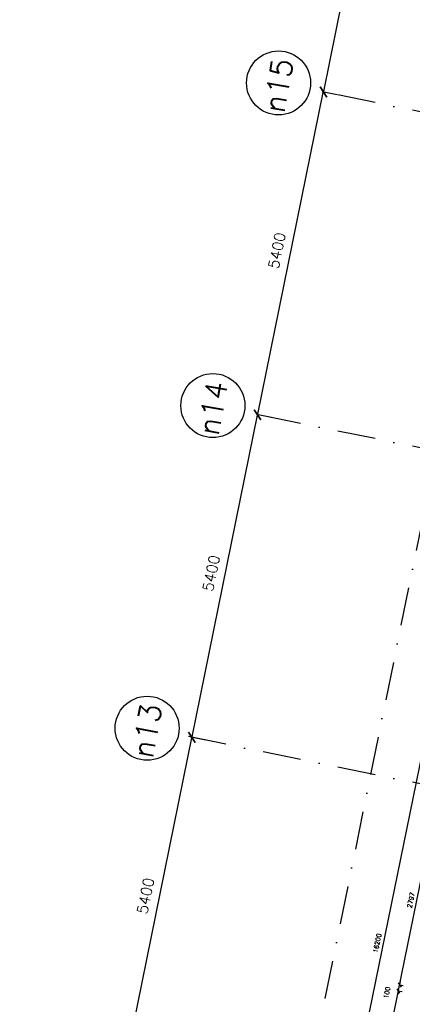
# Model space of a CAD drawing. Extents: x -33344 to 2055880, y -64816 to 121260.
# Tile 79 of 132: x 18278 to 24720, y 74865 to 91012. Entities that reach past the tile are written whole.
import ezdxf

# ---------------------------------------------------------------- set-up
doc = ezdxf.new("R2010")
doc.units = 0
doc.header["$LTSCALE"] = 50
doc.header["$MEASUREMENT"] = 0
doc.header["$PDMODE"] = 3
doc.header["$PDSIZE"] = 0.1
doc.linetypes.add('DASHED', pattern=[0.75, 0.5, -0.25])
doc.linetypes.add('STRAM_0WT$1$DASHDOT', pattern=[25, 12.5, -6.25, 0, -6.25])
doc.layers.get('0').update_dxf_attribs({"linetype": 'CONTINUOUS'})
doc.layers.get('DEFPOINTS').update_dxf_attribs({"linetype": 'CONTINUOUS'})
for name, color, linetype in [('A--A21--_F123-', 9, 'CONTINUOUS'), ('A--L21--', 3, 'CONTINUOUS'), ('A--M$1A-_F123-', 1, 'CONTINUOUS'), ('STRAM_0WT$0$A--L$7A-_STRA0', 1, 'STRAM_0WT$1$DASHDOT'), ('STRAM_0WT$0$A--L$7A1-_STR0', 1, 'CONTINUOUS'), ('STRAM_0WT$0$A--L$7A3-_STR0', 3, 'CONTINUOUS'), ('STRAM_0WT$1$A--M$1A-_F123-', 1, 'CONTINUOUS'), ('XREF', 7, 'CONTINUOUS')]:
    doc.layers.add(name, color=color, linetype=linetype)
doc.styles.add('ALFA-0_25', font='ROMANS')
doc.styles.add('STRAM_0WT$1$HIEMSTRA', font='romans.shx')
doc.dimstyles.new('STANDARD$0', dxfattribs={"dimscale": 30, "dimtxt": 2.5, "dimasz": 2, "dimexe": 2, "dimexo": 0, "dimgap": 2, "dimtad": 1, "dimdec": 0, "dimzin": 0, "dimtxsty": 'ALFA-0_25', "dimblk1": 'OBLIQUE', "dimblk2": 'OBLIQUE', "dimsah": 1, "dimcen": -3, "dimdle": 2, "dimclrd": 1, "dimclre": 1, "dimclrt": 2, "dimazin": 3, "dimtfac": 0.666667, "dimtofl": 0, "dimtmove": 0, "dimatfit": 3, "dimtvp": 0.833333, "dimtolj": 1, "dimtzin": 0})
doc.dimstyles.new('STRAM_0WT$0$STANDARD', dxfattribs={"dimscale": 70, "dimtxt": 2.5, "dimasz": 2, "dimexe": 0.3, "dimexo": 0.3, "dimgap": 2, "dimtad": 1, "dimdec": 0, "dimzin": 0, "dimtxsty": 'STRAM_0WT$1$HIEMSTRA', "dimblk1": 'STRAM_0WT$0$_OBLIQUE', "dimblk2": 'STRAM_0WT$0$_OBLIQUE', "dimsah": 1, "dimcen": -0.09, "dimdle": 0.3, "dimclrd": 1, "dimclre": 1, "dimclrt": 4, "dimazin": 3, "dimtfac": 1, "dimtdec": 4, "dimtix": 1, "dimtofl": 0, "dimtmove": 0, "dimatfit": 3, "dimtvp": 625, "dimtolj": 1, "dimtzin": 0})

# ---------------------------------------------------------------- blocks, each defined once
blk = doc.blocks.new('*U1442')
at = {"layer": 'A--A21--_F123-', "color": 2}
for points in [[(-3905, -19171), (-3964, -19210), (0, 0), (-49, 10)], [(0, 0), (49, -10), (-3905, -19171), (-3846, -19132)]]:
    blk.add_solid(points, dxfattribs=at)
blk = doc.blocks.new('_OBLIQUE')
at = {"color": 0, "linetype": 'BYBLOCK'}
blk.add_line((-0.5, -0.5), (0.5, 0.5), dxfattribs=at)
blk = doc.blocks.new('*D317')
at = {"layer": 'A--M$1A-_F123-', "color": 1, "linetype": 'CONTINUOUS'}
for p, q in [((24201, 73652), (24505, 75144)), ((24493, 75085), (24552, 75073)), ((24213, 73711), (24272, 73699))]:
    blk.add_line(p, q, dxfattribs=at)
at = {"layer": 'DEFPOINTS', "color": 0, "linetype": 'CONTINUOUS'}
for p in [(24493, 75085), (24493, 75085), (24213, 73711)]:
    blk.add_point(p, dxfattribs=at)
at = {"layer": 'A--M$1A-_F123-', "color": 1, "linetype": 'CONTINUOUS', "xscale": 60, "yscale": 60, "zscale": 60}
for p, rotation in [((24493, 75085), 78.48629033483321), ((24213, 73711), 258.4862903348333)]:
    blk.add_blockref('_OBLIQUE', p, dxfattribs=dict(at, rotation=rotation))
at = {"layer": 'A--M$1A-_F123-', "color": 2, "linetype": 'CONTINUOUS', "insert": (24258, 74417), "char_height": 75, "attachment_point": 5, "rotation": 78.4863, "style": 'ALFA-0_25'}
blk.add_mtext('\\A1;1402', dxfattribs=at)
blk = doc.blocks.new('*D318')
at = {"layer": 'A--M$1A-_F123-', "color": 1, "linetype": 'CONTINUOUS'}
for p, q in [((24513, 75183), (24525, 75242)), ((24513, 75183), (24572, 75171)), ((24493, 75085), (24481, 75026)), ((24493, 75085), (24552, 75073))]:
    blk.add_line(p, q, dxfattribs=at)
at = {"layer": 'DEFPOINTS', "color": 0, "linetype": 'CONTINUOUS'}
for p in [(24513, 75183), (24513, 75183), (24493, 75085)]:
    blk.add_point(p, dxfattribs=at)
at = {"layer": 'A--M$1A-_F123-', "color": 1, "linetype": 'CONTINUOUS', "xscale": 60, "yscale": 60, "zscale": 60}
for p, rotation in [((24493, 75085), 78.48629033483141), ((24513, 75183), 258.4862903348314)]:
    blk.add_blockref('_OBLIQUE', p, dxfattribs=dict(at, rotation=rotation))
at = {"layer": 'A--M$1A-_F123-', "color": 2, "linetype": 'CONTINUOUS', "insert": (24304, 75056), "char_height": 75, "attachment_point": 5, "rotation": 78.4863, "style": 'ALFA-0_25'}
blk.add_mtext('\\A1;100', dxfattribs=at)
blk = doc.blocks.new('*D319')
at = {"layer": 'A--M$1A-_F123-', "color": 1, "linetype": 'CONTINUOUS'}
for p, q in [((24501, 75124), (25083, 77983)), ((25071, 77924), (25130, 77912)), ((24513, 75183), (24572, 75171))]:
    blk.add_line(p, q, dxfattribs=at)
at = {"layer": 'DEFPOINTS', "color": 0, "linetype": 'CONTINUOUS'}
for p in [(25071, 77924), (25071, 77924), (24513, 75183)]:
    blk.add_point(p, dxfattribs=at)
at = {"layer": 'A--M$1A-_F123-', "color": 1, "linetype": 'CONTINUOUS', "xscale": 60, "yscale": 60, "zscale": 60}
for p, rotation in [((25071, 77924), 78.48629033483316), ((24513, 75183), 258.4862903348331)]:
    blk.add_blockref('_OBLIQUE', p, dxfattribs=dict(at, rotation=rotation))
at = {"layer": 'A--M$1A-_F123-', "color": 2, "linetype": 'CONTINUOUS', "insert": (24697, 76573), "char_height": 75, "attachment_point": 5, "rotation": 78.4863, "style": 'ALFA-0_25'}
blk.add_mtext('\\A1;2797', dxfattribs=at)
blk = doc.blocks.new('*D601')
at = {"layer": 'A--M$1A-_F123-', "color": 1, "linetype": 'CONTINUOUS'}
for p, q in [((25869, 83844), (22612, 67853)), ((25902, 83777), (25798, 83798)), ((22668, 67903), (22565, 67924))]:
    blk.add_line(p, q, dxfattribs=at)
at = {"layer": 'DEFPOINTS', "color": 0, "linetype": 'CONTINUOUS'}
for p in [(25902, 83777), (22624, 67912), (22668, 67903)]:
    blk.add_point(p, dxfattribs=at)
at = {"layer": 'A--M$1A-_F123-', "color": 1, "linetype": 'CONTINUOUS', "xscale": 60, "yscale": 60, "zscale": 60}
for p, rotation in [((25857, 83786), 78.48629033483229), ((22624, 67912), 258.4862903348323)]:
    blk.add_blockref('_OBLIQUE', p, dxfattribs=dict(at, rotation=rotation))
at = {"layer": 'A--M$1A-_F123-', "color": 2, "linetype": 'CONTINUOUS', "insert": (24145, 75868), "char_height": 75, "attachment_point": 5, "rotation": 78.4863, "style": 'ALFA-0_25'}
blk.add_mtext('\\A1;16200', dxfattribs=at)
blk = doc.blocks.new('STRAM_0WT$0$_OBLIQUE')
at = {"color": 0, "linetype": 'BYBLOCK'}
blk.add_line((-0.5, -0.5), (0.5, 0.5), dxfattribs=at)
blk = doc.blocks.new('*D1845')
at = {"layer": 'DEFPOINTS', "color": 0, "linetype": 'CONTINUOUS'}
for p in [(-54515, 46996), (-54265, 46945), (-55343, 41654)]:
    blk.add_point(p, dxfattribs=at)
at = {"layer": 'STRAM_0WT$1$A--M$1A-_F123-', "color": 1, "linetype": 'CONTINUOUS'}
for p, q in [((-55597, 41684), (-54510, 47017)), ((-54286, 46949), (-54535, 47000)), ((-55364, 41658), (-55613, 41709))]:
    blk.add_line(p, q, dxfattribs=at)
at = {"layer": 'STRAM_0WT$1$A--M$1A-_F123-', "color": 1, "linetype": 'CONTINUOUS', "xscale": 140, "yscale": 140, "zscale": 140}
for p, rotation in [((-54515, 46996), 78.48629033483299), ((-55592, 41705), 258.486290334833)]:
    blk.add_blockref('STRAM_0WT$0$_OBLIQUE', p, dxfattribs=dict(at, rotation=rotation))
at = {"layer": 'STRAM_0WT$1$A--M$1A-_F123-', "color": 4, "linetype": 'CONTINUOUS', "insert": (-55276, 44396), "char_height": 175, "attachment_point": 5, "rotation": 78.4863, "style": 'STRAM_0WT$1$HIEMSTRA'}
blk.add_mtext('\\A1;5400', dxfattribs=at)
blk = doc.blocks.new('*D1846')
at = {"layer": 'DEFPOINTS', "color": 0, "linetype": 'CONTINUOUS'}
for p in [(-53437, 52287), (-53187, 52237), (-54265, 46945)]:
    blk.add_point(p, dxfattribs=at)
at = {"layer": 'STRAM_0WT$1$A--M$1A-_F123-', "color": 1, "linetype": 'CONTINUOUS'}
for p, q in [((-54519, 46975), (-53432, 52308)), ((-53208, 52241), (-53457, 52291)), ((-54286, 46949), (-54535, 47000))]:
    blk.add_line(p, q, dxfattribs=at)
at = {"layer": 'STRAM_0WT$1$A--M$1A-_F123-', "color": 1, "linetype": 'CONTINUOUS', "xscale": 140, "yscale": 140, "zscale": 140}
for p, rotation in [((-53437, 52287), 78.4862903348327), ((-54515, 46996), 258.4862903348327)]:
    blk.add_blockref('STRAM_0WT$0$_OBLIQUE', p, dxfattribs=dict(at, rotation=rotation))
at = {"layer": 'STRAM_0WT$1$A--M$1A-_F123-', "color": 4, "linetype": 'CONTINUOUS', "insert": (-54199, 49687), "char_height": 175, "attachment_point": 5, "rotation": 78.4863, "style": 'STRAM_0WT$1$HIEMSTRA'}
blk.add_mtext('\\A1;5400', dxfattribs=at)
blk = doc.blocks.new('*D1847')
at = {"layer": 'DEFPOINTS', "color": 0, "linetype": 'CONTINUOUS'}
for p in [(-52359, 57579), (-52110, 57528), (-53187, 52237)]:
    blk.add_point(p, dxfattribs=at)
at = {"layer": 'STRAM_0WT$1$A--M$1A-_F123-', "color": 1, "linetype": 'CONTINUOUS'}
for p, q in [((-53441, 52267), (-52355, 57599)), ((-52130, 57532), (-52379, 57583)), ((-53208, 52241), (-53457, 52291))]:
    blk.add_line(p, q, dxfattribs=at)
at = {"layer": 'STRAM_0WT$1$A--M$1A-_F123-', "color": 1, "linetype": 'CONTINUOUS', "xscale": 140, "yscale": 140, "zscale": 140}
for p, rotation in [((-52359, 57579), 78.48629033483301), ((-53437, 52287), 258.486290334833)]:
    blk.add_blockref('STRAM_0WT$0$_OBLIQUE', p, dxfattribs=dict(at, rotation=rotation))
at = {"layer": 'STRAM_0WT$1$A--M$1A-_F123-', "color": 4, "linetype": 'CONTINUOUS', "insert": (-53121, 54978), "char_height": 175, "attachment_point": 5, "rotation": 78.4863, "style": 'STRAM_0WT$1$HIEMSTRA'}
blk.add_mtext('\\A1;5400', dxfattribs=at)
blk = doc.blocks.new('*D1964')
at = {"layer": 'DEFPOINTS', "color": 0, "linetype": 'CONTINUOUS'}
for p in [(-51032, 62819), (-52359, 57579), (-52110, 57528)]:
    blk.add_point(p, dxfattribs=at)
at = {"layer": 'STRAM_0WT$1$A--M$1A-_F123-', "color": 1, "linetype": 'CONTINUOUS'}
for p, q in [((-51277, 62891), (-52363, 57558)), ((-51052, 62823), (-51302, 62874)), ((-52130, 57532), (-52379, 57583))]:
    blk.add_line(p, q, dxfattribs=at)
at = {"layer": 'STRAM_0WT$1$A--M$1A-_F123-', "color": 1, "linetype": 'CONTINUOUS', "xscale": 140, "yscale": 140, "zscale": 140}
for p, rotation in [((-51281, 62870), 78.48629033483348), ((-52359, 57579), 258.4862903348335)]:
    blk.add_blockref('STRAM_0WT$0$_OBLIQUE', p, dxfattribs=dict(at, rotation=rotation))
at = {"layer": 'STRAM_0WT$1$A--M$1A-_F123-', "color": 4, "linetype": 'CONTINUOUS', "insert": (-52043, 60270), "char_height": 175, "attachment_point": 5, "rotation": 78.4863, "style": 'STRAM_0WT$1$HIEMSTRA'}
blk.add_mtext('\\A1;5400', dxfattribs=at)
blk = doc.blocks.new('STRAM_0WT')
at = {"layer": 'STRAM_0WT$0$A--L$7A-_STRA0'}
for p, q in [((-46967.857, 69048.716), (-68542.883, -36866.195)), ((-33134.932, 53662.677), (-52552.117, 57617.987)), ((-33134.933, 48151.782), (-53629.97, 52326.651)), ((-33134.934, 42640.886), (-54707.823, 47035.316))]:
    blk.add_line(p, q, dxfattribs=at)
at = {"layer": 'STRAM_0WT$0$A--L$7A1-_STR0'}
for centre in [(-53093.742, 57728.317), (-54171.595, 52436.981), (-55249.448, 47145.645)]:
    blk.add_circle(centre, 525, dxfattribs=at)
at = {"layer": 'STRAM_0WT$0$A--L$7A3-_STR0', "style": 'STRAM_0WT$1$HIEMSTRA'}
for s, p in [('n15', (-53003.507, 57222.689)), ('n14', (-54081.36, 51931.354)), ('n13', (-55159.213, 46640.018))]:
    blk.add_text(s, height=350, rotation=80, dxfattribs=at).set_placement(p)
at = {"layer": 'STRAM_0WT$1$A--M$1A-_F123-', "linetype": 'CONTINUOUS'}
for p1, p2, distance, picture, middle in [((-51031.727, 62819.177), (-52109.58, 57527.841), -254.373, '*D1964', (-52042.83, 60269.692)), ((-53187.433, 52236.506), (-52109.58, 57527.841), 254.373, '*D1847', (-53120.683, 54978.357)), ((-54265.286, 46945.17), (-53187.433, 52236.506), 254.373, '*D1846', (-54198.536, 49687.021)), ((-55343.139, 41653.835), (-54265.286, 46945.17), 254.373, '*D1845', (-55276.389, 44395.685))]:
    dim = blk.add_aligned_dim(p1=p1, p2=p2, distance=distance, dimstyle='STRAM_0WT$0$STANDARD', dxfattribs=at)
    dim.commit()
    dim.dimension.update_dxf_attribs({"geometry": picture, "text_midpoint": middle})

msp = doc.modelspace()

# ---------------------------------------------------------------- block references
at = {"layer": 'A--L21--', "linetype": 'CONTINUOUS'}
msp.add_blockref('*U1442', (27056.6, 83332.3), dxfattribs=at)
at = {"layer": 'XREF', "linetype": 'DASHED', "ltscale": 20}
msp.add_blockref('STRAM_0WT', (75619.4, 32246.9), dxfattribs=at)

# ---------------------------------------------------------------- dimensions: what is measured, and where the dimension line sits
at = {"layer": 'A--M$1A-_F123-', "linetype": 'CONTINUOUS'}
for p1, p2, distance, picture, middle in [((25901.5, 83776.6), (22668, 67902.6), -45.2, '*D601', (24145, 75868.1)), ((24513.1, 75183), (25071.5, 77924.1), 0, '*D319', (24696.8, 76573)), ((24213.3, 73711), (24493.2, 75085), 0, '*D317', (24257.7, 74417.5))]:
    dim = msp.add_aligned_dim(p1=p1, p2=p2, distance=distance, dimstyle='STANDARD$0', dxfattribs=at)
    dim.commit()
    dim.dimension.update_dxf_attribs({"geometry": picture, "text_midpoint": middle})
dim = msp.add_linear_dim(base=(24513.1, 75183), p1=(24493.2, 75085), p2=(24513.1, 75183), angle=78.48629, dimstyle='STANDARD$0', dxfattribs=at)
dim.commit()
dim.dimension.update_dxf_attribs({"geometry": '*D318', "text_midpoint": (24304.2, 75055.5), "dimtype": 161})

doc.saveas('drawing.dxf')
